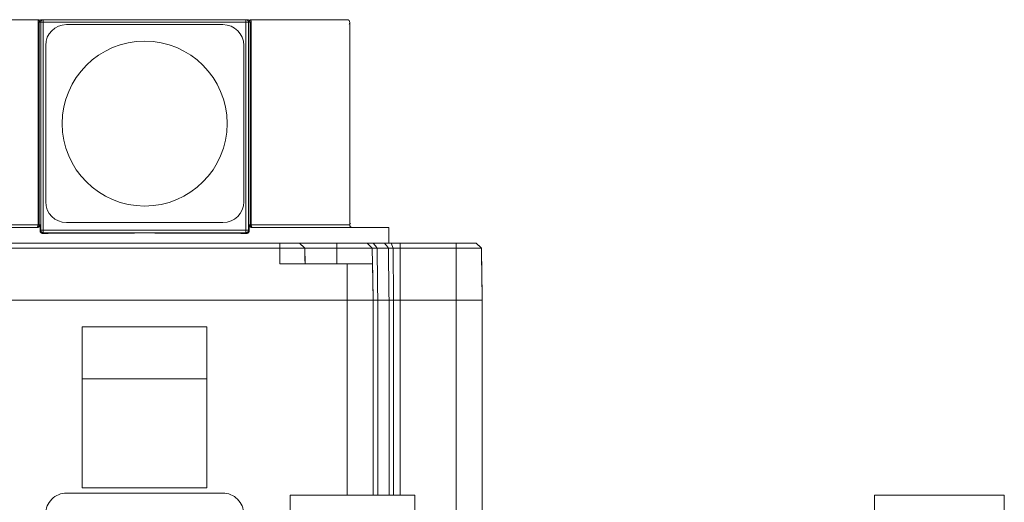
# Model space of a CAD drawing. Header units: millimetres. Extents: x 176 to 9387, y -11044 to -3322.
# Tile 137 of 256: x 6884 to 7074, y -10201 to -10108. Entities that reach past the tile are written whole.
import ezdxf

# ---------------------------------------------------------------- set-up
doc = ezdxf.new("R2010")
doc.units = ezdxf.units.MM
doc.header["$LTSCALE"] = 0.3175
doc.layers.add('1轮廓实线层', color=7, linetype='Continuous', lineweight=18)

msp = doc.modelspace()

# ---------------------------------------------------------------- linework, layer by layer
at = {"layer": '1轮廓实线层'}
for p, q in [((6888.0931, -10147.87479), (6888.0931, -10108.87479)), ((6888.38302, -10148.88345), (6888.38302, -10108.87477)), ((6888.87438, -10108.37479), (6888.59787, -10108.37479)), ((6888.87437, -10108.37479), (6927.89167, -10108.37479)), ((6927.89166, -10108.37479), (6928.16817, -10108.37479)), ((6928.38302, -10148.88347), (6928.38302, -10108.87479)), ((6928.67294, -10147.87479), (6928.67294, -10108.87479)), ((6947.88302, -10147.87479), (6947.88302, -10108.87479)), ((6893.33302, -10109.32479), (6923.46302, -10109.32479)), ((6889.33302, -10113.32479), (6889.33302, -10143.42479)), ((6927.46302, -10113.32479), (6927.46302, -10143.42479)), ((6861.38305, -10148.37479), (6887.73848, -10148.37479)), ((6887.59799, -10148.37479), (6887.73846, -10148.37479)), ((6923.46302, -10147.42479), (6893.33302, -10147.42479)), ((6929.02755, -10148.37479), (6955.38299, -10148.37479)), ((6929.16805, -10148.37479), (6929.02758, -10148.37479)), ((6955.38299, -10151.37479), (6955.38299, -10148.37479)), ((6888.52092, -10149.23689), (6888.39028, -10149.36753)), ((6888.87434, -10149.37479), (6927.89167, -10149.37479)), ((6928.24512, -10149.23689), (6928.37576, -10149.36754)), ((6869.38302, -10152.37464), (6934.38302, -10152.37464)), ((6939.20847, -10152.37468), (6939.26083, -10155.37479)), ((6951.20638, -10151.37479), (6945.38302, -10151.37479)), ((6945.38302, -10152.37464), (6952.2083, -10152.37464)), ((6952.20846, -10152.37464), (6952.26083, -10155.37479)), ((6956.2346, -10152.37464), (6955.81315, -10151.37479)), ((6956.2346, -10152.37464), (6956.3069, -10162.3753)), ((6968.38302, -10151.37479), (6957.54954, -10151.37479)), ((6957.54954, -10152.37464), (6968.38302, -10152.37464)), ((6972.191, -10151.37478), (6973.20847, -10152.37465)), ((6973.38295, -10162.37079), (6973.20846, -10152.37465)), ((6934.38302, -10155.37479), (6947.38302, -10155.37479)), ((6952.26083, -10155.37479), (6947.38302, -10155.37479)), ((6952.26083, -10155.37479), (6952.38295, -10162.37079)), ((6956.3069, -10162.3753), (6956.3069, -10199.87555)), ((6920.38302, -10167.50479), (6896.38302, -10167.50479)), ((6896.38302, -10167.50479), (6896.38302, -10177.50479)), ((6920.38302, -10177.50479), (6920.38302, -10167.50479)), ((6896.38302, -10177.50479), (6920.38302, -10177.50479)), ((6896.38302, -10177.50479), (6896.38302, -10198.50479)), ((6920.38302, -10198.50479), (6920.38302, -10177.50479)), ((6893.33302, -10199.50479), (6923.43302, -10199.50479)), ((6896.38302, -10198.50479), (6920.38302, -10198.50479)), ((6936.38302, -10199.87479), (6936.38302, -10206.87475)), ((6936.38302, -10199.87479), (6960.38302, -10199.87479)), ((6960.38302, -10206.87475), (6960.38302, -10199.87479)), ((7048.88302, -10199.87479), (7048.88302, -10202.87479)), ((7048.88302, -10199.87479), (7073.88302, -10199.87479)), ((7073.88302, -10236.87479), (7073.88302, -10199.87479))]:
    msp.add_line(p, q, dxfattribs=at)
for centre, radius, start, end in [((6893.33302, -10113.32479), 4, 90, 180), ((6923.46302, -10113.32479), 4, 360, 90), ((6908.38302, -10128.37479), 15.87497, 0, 180), ((6908.38302, -10128.37479), 15.87497, 180, 0), ((6893.33302, -10143.42479), 4, 180, 270), ((6923.46302, -10143.42479), 4, 270, 0), ((6893.33302, -10203.50479), 3.99994, 89.9999999, 180.0000001), ((6923.43302, -10203.50479), 3.99994, 359.9999999, 90.0000001)]:
    msp.add_arc(centre, radius, start, end, dxfattribs=at)
for points, degree, knots in [([(6869.38208, -10108.37479), (6869.38129, -10108.37479), (6869.7605, -10108.37479), (6874.44223, -10108.37479), (6882.66471, -10108.37479), (6888.11763, -10108.37479)], 2, [0, 0, 0, 0.051166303, 0.367444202, 0.683722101, 1, 1, 1]), ([(6888.59785, -10108.37479), (6888.56513, -10108.37479), (6888.53241, -10108.37802), (6888.46823, -10108.39079), (6888.43677, -10108.40033), (6888.37631, -10108.42538), (6888.34731, -10108.44088), (6888.2929, -10108.47724), (6888.26749, -10108.4981), (6888.22121, -10108.54438), (6888.20036, -10108.5698), (6888.164, -10108.62422), (6888.1485, -10108.65322), (6888.12346, -10108.71369), (6888.11391, -10108.74515), (6888.10115, -10108.80934), (6888.09793, -10108.84207), (6888.09793, -10108.87479)], 3, [0, 0, 0, 0, 0.125, 0.125, 0.25, 0.25, 0.375, 0.375, 0.5, 0.5, 0.625, 0.625, 0.75, 0.75, 0.875, 0.875, 1, 1, 1, 1]), ([(6888.37444, -10108.87479), (6888.37444, -10108.84207), (6888.37767, -10108.80934), (6888.39043, -10108.74515), (6888.39998, -10108.71369), (6888.42502, -10108.65322), (6888.44052, -10108.62422), (6888.47687, -10108.5698), (6888.49773, -10108.54438), (6888.544, -10108.4981), (6888.56942, -10108.47724), (6888.62383, -10108.44088), (6888.65282, -10108.42538), (6888.71328, -10108.40033), (6888.74475, -10108.39079), (6888.80893, -10108.37802), (6888.84165, -10108.37479), (6888.87437, -10108.37479)], 3, [0, 0, 0, 0, 0.125, 0.125, 0.25, 0.25, 0.375, 0.375, 0.5, 0.5, 0.625, 0.625, 0.75, 0.75, 0.875, 0.875, 1, 1, 1, 1]), ([(6888.37444, -10108.87479), (6888.37466, -10108.8748), (6888.3751, -10108.8748), (6888.37699, -10108.87483), (6888.37976, -10108.87485), (6888.38353, -10108.87487), (6888.38829, -10108.87487), (6888.39409, -10108.87486), (6888.40097, -10108.87484), (6888.40899, -10108.87481), (6888.41823, -10108.87478), (6888.42875, -10108.87475), (6888.44065, -10108.87473), (6888.454, -10108.87473), (6888.46891, -10108.87474), (6888.48547, -10108.87476), (6888.50379, -10108.87478), (6888.52506, -10108.8748), (6888.55001, -10108.87476), (6888.57947, -10108.87471), (6888.61294, -10108.87471), (6888.65065, -10108.87476), (6888.67928, -10108.8748), (6888.69664, -10108.87479), (6888.70138, -10108.87478), (6888.70641, -10108.87476), (6888.71175, -10108.87475), (6888.71739, -10108.87472), (6888.72334, -10108.8747), (6888.72961, -10108.87468), (6888.73619, -10108.87466), (6888.74309, -10108.87464), (6888.75032, -10108.87463), (6888.75787, -10108.87462), (6888.76575, -10108.87461), (6888.77397, -10108.87462), (6888.78252, -10108.87462), (6888.7914, -10108.87463), (6888.80062, -10108.87465), (6888.81018, -10108.87467), (6888.82007, -10108.8747), (6888.8303, -10108.87472), (6888.84085, -10108.87475), (6888.85174, -10108.87477), (6888.86295, -10108.87479), (6888.87052, -10108.87479), (6888.87437, -10108.87479)], 3, [0, 0, 0, 0, 0.028297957, 0.056523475, 0.084781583, 0.113176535, 0.141811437, 0.170787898, 0.200205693, 0.230162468, 0.260753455, 0.29207121, 0.32420535, 0.357242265, 0.391264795, 0.426351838, 0.462577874, 0.500012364, 0.544923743, 0.593213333, 0.645037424, 0.700523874, 0.75976299, 0.765899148, 0.77241552, 0.779313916, 0.786596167, 0.794264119, 0.802319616, 0.810764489, 0.819600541, 0.82882953, 0.83845315, 0.848473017, 0.858890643, 0.869707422, 0.880924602, 0.892543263, 0.904564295, 0.91698837, 0.929815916, 0.943047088, 0.956681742, 0.970719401, 0.985159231, 1, 1, 1, 1]), ([(6888.87437, -10108.87479), (6888.87436, -10108.86692), (6888.87435, -10108.85151), (6888.87431, -10108.82897), (6888.87427, -10108.80756), (6888.87425, -10108.78733), (6888.87424, -10108.76828), (6888.87426, -10108.75045), (6888.87428, -10108.73382), (6888.87432, -10108.71839), (6888.87436, -10108.70414), (6888.87438, -10108.67745), (6888.87432, -10108.64001), (6888.87428, -10108.59466), (6888.87433, -10108.55531), (6888.87437, -10108.52828), (6888.87436, -10108.51081), (6888.87436, -10108.50086), (6888.87435, -10108.49136), (6888.87434, -10108.48232), (6888.87434, -10108.47373), (6888.87433, -10108.46556), (6888.87434, -10108.45782), (6888.87434, -10108.4505), (6888.87435, -10108.44358), (6888.87436, -10108.43705), (6888.87438, -10108.4309), (6888.87439, -10108.42512), (6888.87441, -10108.41971), (6888.87443, -10108.41464), (6888.87445, -10108.40992), (6888.87447, -10108.40552), (6888.87448, -10108.40145), (6888.8745, -10108.39769), (6888.87451, -10108.39424), (6888.87451, -10108.39109), (6888.87451, -10108.38822), (6888.87451, -10108.38565), (6888.8745, -10108.38335), (6888.87448, -10108.38133), (6888.87447, -10108.37959), (6888.87444, -10108.37811), (6888.87442, -10108.3769), (6888.8744, -10108.37596), (6888.87438, -10108.37529), (6888.87437, -10108.37489), (6888.87437, -10108.37484), (6888.87437, -10108.3748)], 3, [0, 0, 0, 0, 0.030120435, 0.05893013, 0.086404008, 0.112522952, 0.137273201, 0.160645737, 0.182635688, 0.203241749, 0.222465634, 0.24031158, 0.31247829, 0.379897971, 0.442567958, 0.500592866, 0.519674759, 0.538481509, 0.557017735, 0.575288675, 0.593300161, 0.611058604, 0.628570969, 0.645844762, 0.662888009, 0.679709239, 0.696317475, 0.712722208, 0.728933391, 0.744961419, 0.760817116, 0.77651172, 0.792056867, 0.807464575, 0.822747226, 0.837917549, 0.852988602, 0.867973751, 0.882886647, 0.897741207, 0.912551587, 0.927332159, 0.942097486, 0.956862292, 0.971641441, 0.986449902, 1, 1, 1, 1]), ([(6927.89167, -10108.37479), (6927.89167, -10108.37489), (6927.89166, -10108.37507), (6927.89165, -10108.37658), (6927.89163, -10108.37898), (6927.89163, -10108.3824), (6927.89164, -10108.38683), (6927.89166, -10108.39231), (6927.89169, -10108.39891), (6927.89172, -10108.40668), (6927.89175, -10108.4157), (6927.89177, -10108.42604), (6927.89178, -10108.4378), (6927.89177, -10108.45107), (6927.89175, -10108.46596), (6927.89172, -10108.48255), (6927.89168, -10108.50095), (6927.89166, -10108.5209), (6927.89169, -10108.54262), (6927.89174, -10108.56638), (6927.89176, -10108.59298), (6927.89174, -10108.62257), (6927.8917, -10108.65529), (6927.89166, -10108.67963), (6927.89167, -10108.69401), (6927.89168, -10108.69747), (6927.8917, -10108.70122), (6927.89172, -10108.70527), (6927.89174, -10108.70961), (6927.89177, -10108.71426), (6927.89179, -10108.71921), (6927.89182, -10108.72446), (6927.89184, -10108.73003), (6927.89186, -10108.73592), (6927.89188, -10108.74212), (6927.89189, -10108.74865), (6927.8919, -10108.7555), (6927.89191, -10108.76268), (6927.8919, -10108.77019), (6927.8919, -10108.77804), (6927.89188, -10108.78622), (6927.89186, -10108.79473), (6927.89184, -10108.80359), (6927.89181, -10108.81278), (6927.89178, -10108.8223), (6927.89175, -10108.83216), (6927.89172, -10108.84236), (6927.89169, -10108.85288), (6927.89167, -10108.86373), (6927.89167, -10108.87107), (6927.89167, -10108.87479)], 3, [0, 0, 0, 0, 0.028004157, 0.055980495, 0.084033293, 0.112265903, 0.140780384, 0.169677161, 0.199054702, 0.22900923, 0.259634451, 0.291021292, 0.323257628, 0.356427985, 0.390613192, 0.425889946, 0.462330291, 0.500000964, 0.536943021, 0.576331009, 0.618258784, 0.662806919, 0.710038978, 0.75999702, 0.764336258, 0.769055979, 0.774157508, 0.779642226, 0.785511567, 0.791767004, 0.798410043, 0.805442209, 0.812865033, 0.820680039, 0.828888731, 0.837492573, 0.846492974, 0.855891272, 0.865688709, 0.875886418, 0.886485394, 0.897486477, 0.908890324, 0.920697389, 0.932907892, 0.945521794, 0.958538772, 0.971958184, 0.985779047, 1, 1, 1, 1]), ([(6928.39159, -10108.87479), (6928.39103, -10108.87479), (6928.38731, -10108.87479), (6928.37372, -10108.87479), (6928.36384, -10108.87479), (6928.33829, -10108.87479), (6928.32262, -10108.87479), (6928.28608, -10108.87479), (6928.26521, -10108.87479), (6928.21904, -10108.87479), (6928.19375, -10108.87479), (6928.1397, -10108.87479), (6928.11095, -10108.87479), (6928.05104, -10108.87479), (6928.0199, -10108.87479), (6927.95639, -10108.87479), (6927.92403, -10108.87479), (6927.89167, -10108.87479)], 3, [0, 0, 0, 0, 0.125, 0.125, 0.25, 0.25, 0.375, 0.375, 0.5, 0.5, 0.625, 0.625, 0.75, 0.75, 0.875, 0.875, 1, 1, 1, 1]), ([(6928.66811, -10108.87479), (6928.66811, -10108.84207), (6928.66489, -10108.80934), (6928.65212, -10108.74515), (6928.64258, -10108.71369), (6928.61753, -10108.65322), (6928.60204, -10108.62422), (6928.56568, -10108.5698), (6928.54482, -10108.54438), (6928.49855, -10108.4981), (6928.47314, -10108.47724), (6928.41872, -10108.44088), (6928.38973, -10108.42538), (6928.32927, -10108.40033), (6928.29781, -10108.39079), (6928.23363, -10108.37802), (6928.20091, -10108.37479), (6928.16819, -10108.37479)], 3, [0, 0, 0, 0, 0.125, 0.125, 0.25, 0.25, 0.375, 0.375, 0.5, 0.5, 0.625, 0.625, 0.75, 0.75, 0.875, 0.875, 1, 1, 1, 1]), ([(6928.64841, -10108.37479), (6934.10078, -10108.37479), (6942.32308, -10108.37479), (6947.00522, -10108.37479), (6947.38479, -10108.37479), (6947.384, -10108.37479)], 2, [0, 0, 0, 0.316273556, 0.632547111, 0.948820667, 1, 1, 1]), ([(6947.73987, -10109.22501), (6947.81924, -10109.13276), (6947.93558, -10108.91956), (6947.78474, -10108.47805), (6947.53654, -10108.39025), (6947.38302, -10108.37479)], 3, [0, 0, 0, 0, 0.276151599, 0.664874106, 1, 1, 1, 1]), ([(6868.88302, -10147.87479), (6868.88325, -10147.87479), (6868.9005, -10147.87479), (6868.9894, -10147.87479), (6869.08731, -10147.87479), (6869.369, -10147.87479), (6869.5528, -10147.87479), (6870.00507, -10147.87479), (6870.27354, -10147.87479), (6870.89341, -10147.87479), (6871.2448, -10147.87479), (6872.02819, -10147.87479), (6872.46018, -10147.87479), (6873.40194, -10147.87479), (6873.91171, -10147.87479), (6875.00565, -10147.87479), (6875.58983, -10147.87479), (6876.82876, -10147.87479), (6877.48351, -10147.87479), (6878.85929, -10147.87479), (6879.58032, -10147.87479), (6881.0839, -10147.87479), (6881.86646, -10147.87479), (6883.48796, -10147.87479), (6884.32691, -10147.87479), (6886.05567, -10147.87479), (6886.94548, -10147.87479), (6887.85781, -10147.87479)], 3, [0, 0, 0, 0, 0.049666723, 0.049666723, 0.128861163, 0.128861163, 0.208055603, 0.208055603, 0.287250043, 0.287250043, 0.366444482, 0.366444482, 0.445638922, 0.445638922, 0.524833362, 0.524833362, 0.604027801, 0.604027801, 0.683222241, 0.683222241, 0.762416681, 0.762416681, 0.841611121, 0.841611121, 0.92080556, 0.92080556, 1, 1, 1, 1]), ([(6887.598, -10148.37479), (6887.60546, -10148.3747), (6887.62003, -10148.37451), (6887.64133, -10148.37305), (6887.6615, -10148.37088), (6887.68054, -10148.36805), (6887.69841, -10148.36471), (6887.71513, -10148.36097), (6887.7307, -10148.35694), (6887.74512, -10148.35273), (6887.75842, -10148.34842), (6887.77061, -10148.3441), (6887.79573, -10148.3345), (6887.83222, -10148.31763), (6887.87739, -10148.29047), (6887.91699, -10148.26077), (6887.94365, -10148.23647), (6887.96016, -10148.21954), (6887.96852, -10148.21054), (6887.9766, -10148.2014), (6887.98439, -10148.19213), (6887.99191, -10148.18275), (6887.99915, -10148.17325), (6888.00611, -10148.16366), (6888.0128, -10148.15396), (6888.01922, -10148.14418), (6888.02536, -10148.13431), (6888.03124, -10148.12437), (6888.03685, -10148.11436), (6888.0422, -10148.10429), (6888.04729, -10148.09416), (6888.05212, -10148.08397), (6888.05669, -10148.07373), (6888.06101, -10148.06345), (6888.06508, -10148.05313), (6888.06891, -10148.04278), (6888.07248, -10148.03239), (6888.07581, -10148.02198), (6888.07891, -10148.01154), (6888.08176, -10148.00107), (6888.08437, -10147.99059), (6888.08675, -10147.9801), (6888.0889, -10147.96959), (6888.09081, -10147.95907), (6888.09249, -10147.94854), (6888.09395, -10147.93801), (6888.09518, -10147.92747), (6888.09618, -10147.91693), (6888.09696, -10147.90639), (6888.09752, -10147.89586), (6888.09786, -10147.88532), (6888.0979, -10147.8783), (6888.09793, -10147.87479)], 3, [0, 0, 0, 0, 0.02850207, 0.055677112, 0.081517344, 0.106017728, 0.129175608, 0.150990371, 0.171463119, 0.190596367, 0.208393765, 0.224859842, 0.239999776, 0.311126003, 0.378113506, 0.441017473, 0.499941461, 0.515702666, 0.531348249, 0.546880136, 0.562300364, 0.57761108, 0.592814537, 0.607913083, 0.622909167, 0.637805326, 0.652604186, 0.667308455, 0.681920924, 0.696444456, 0.71088199, 0.725236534, 0.739511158, 0.753708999, 0.767833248, 0.781887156, 0.795874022, 0.809797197, 0.823660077, 0.837466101, 0.851218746, 0.864921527, 0.878577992, 0.892191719, 0.905766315, 0.919305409, 0.932812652, 0.946291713, 0.959746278, 0.973180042, 0.986596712, 1, 1, 1, 1]), ([(6887.73847, -10148.37479), (6887.74225, -10148.37477), (6887.74975, -10148.37472), (6887.76094, -10148.37433), (6887.77202, -10148.37373), (6887.78297, -10148.37288), (6887.79379, -10148.37182), (6887.80448, -10148.37053), (6887.81502, -10148.36904), (6887.82542, -10148.36734), (6887.83568, -10148.36545), (6887.84579, -10148.36338), (6887.85574, -10148.36112), (6887.86555, -10148.3587), (6887.87519, -10148.3561), (6887.88467, -10148.35335), (6887.894, -10148.35046), (6887.90316, -10148.34741), (6887.91216, -10148.34424), (6887.92099, -10148.34093), (6887.92966, -10148.3375), (6887.93816, -10148.33396), (6887.9465, -10148.3303), (6887.95466, -10148.32655), (6887.96266, -10148.3227), (6887.9705, -10148.31876), (6887.97816, -10148.31474), (6887.98566, -10148.31064), (6887.99299, -10148.30647), (6888.00016, -10148.30224), (6888.00716, -10148.29795), (6888.014, -10148.2936), (6888.02068, -10148.28921), (6888.02719, -10148.28477), (6888.03355, -10148.2803), (6888.03974, -10148.2758), (6888.04578, -10148.27127), (6888.05167, -10148.26671), (6888.0574, -10148.26215), (6888.06297, -10148.25757), (6888.0684, -10148.25298), (6888.07368, -10148.24839), (6888.07881, -10148.2438), (6888.0838, -10148.23921), (6888.08865, -10148.23464), (6888.09336, -10148.23008), (6888.09793, -10148.22553), (6888.10608, -10148.21721), (6888.11754, -10148.20484), (6888.13183, -10148.18796), (6888.1453, -10148.17056), (6888.15793, -10148.15267), (6888.1697, -10148.13435), (6888.18061, -10148.11563), (6888.19065, -10148.09656), (6888.1998, -10148.07717), (6888.20807, -10148.05751), (6888.21546, -10148.03761), (6888.22196, -10148.01753), (6888.22757, -10147.99729), (6888.2323, -10147.97694), (6888.23615, -10147.95652), (6888.23913, -10147.93606), (6888.24123, -10147.9156), (6888.24254, -10147.89518), (6888.24271, -10147.88158), (6888.24279, -10147.87479)], 3, [0, 0, 0, 0, 0.015111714, 0.030064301, 0.044857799, 0.05949225, 0.073967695, 0.088284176, 0.102441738, 0.116440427, 0.13028029, 0.143961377, 0.157483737, 0.170847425, 0.184052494, 0.197099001, 0.209987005, 0.222716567, 0.235287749, 0.247700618, 0.259955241, 0.27205169, 0.283990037, 0.295770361, 0.307392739, 0.318857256, 0.330163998, 0.341313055, 0.352304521, 0.363138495, 0.373815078, 0.384334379, 0.394696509, 0.404901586, 0.414949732, 0.424841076, 0.434575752, 0.444153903, 0.453575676, 0.462841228, 0.471950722, 0.480904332, 0.489702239, 0.498344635, 0.506831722, 0.515163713, 0.523340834, 0.531363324, 0.559416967, 0.587189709, 0.614688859, 0.641921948, 0.668896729, 0.695621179, 0.722103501, 0.748352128, 0.774375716, 0.80018315, 0.82578354, 0.851186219, 0.876400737, 0.901436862, 0.926304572, 0.951014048, 0.975575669, 1, 1, 1, 1]), ([(6887.85781, -10147.87479), (6887.89366, -10147.87479), (6887.92675, -10147.87479), (6887.98532, -10147.87479), (6888.0108, -10147.87479), (6888.05256, -10147.87479), (6888.06884, -10147.87479), (6888.09115, -10147.87479), (6888.09719, -10147.87479), (6888.09793, -10147.87479)], 3, [0, 0, 0, 0, 0.25, 0.25, 0.5, 0.5, 0.75, 0.75, 1, 1, 1, 1]), ([(6928.52325, -10147.87479), (6928.52327, -10147.87827), (6928.52331, -10147.88525), (6928.52366, -10147.89572), (6928.52421, -10147.90622), (6928.52499, -10147.91673), (6928.526, -10147.92726), (6928.52723, -10147.93779), (6928.5287, -10147.94833), (6928.53039, -10147.95887), (6928.53232, -10147.9694), (6928.53449, -10147.97992), (6928.53688, -10147.99042), (6928.53952, -10148.00091), (6928.54239, -10148.01136), (6928.54549, -10148.02178), (6928.54884, -10148.03216), (6928.55242, -10148.0425), (6928.55625, -10148.05279), (6928.56031, -10148.06302), (6928.56461, -10148.07319), (6928.56915, -10148.08329), (6928.57392, -10148.09332), (6928.57894, -10148.10328), (6928.58419, -10148.11314), (6928.58968, -10148.12292), (6928.59541, -10148.1326), (6928.60137, -10148.14218), (6928.60756, -10148.15165), (6928.61399, -10148.16101), (6928.62065, -10148.17024), (6928.62754, -10148.17935), (6928.63466, -10148.18833), (6928.642, -10148.19716), (6928.64957, -10148.20586), (6928.65736, -10148.2144), (6928.66576, -10148.22319), (6928.6749, -10148.2323), (6928.68493, -10148.24177), (6928.69558, -10148.25128), (6928.70686, -10148.26077), (6928.7188, -10148.27023), (6928.7314, -10148.2796), (6928.74469, -10148.28884), (6928.75867, -10148.2979), (6928.77336, -10148.30674), (6928.78876, -10148.3153), (6928.80488, -10148.32353), (6928.82172, -10148.33137), (6928.83928, -10148.33877), (6928.85756, -10148.34566), (6928.87654, -10148.35199), (6928.89623, -10148.35769), (6928.9166, -10148.36269), (6928.93762, -10148.36693), (6928.95928, -10148.37036), (6928.98155, -10148.37286), (6929.00438, -10148.37449), (6929.01978, -10148.37469), (6929.02756, -10148.37479)], 3, [0, 0, 0, 0, 0.012537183, 0.025114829, 0.037734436, 0.050397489, 0.063105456, 0.075859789, 0.088661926, 0.101513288, 0.114415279, 0.127369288, 0.140376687, 0.15343883, 0.166557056, 0.179732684, 0.192967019, 0.206261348, 0.219616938, 0.233035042, 0.246516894, 0.260063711, 0.273676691, 0.287357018, 0.301105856, 0.314924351, 0.328813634, 0.342774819, 0.356808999, 0.370917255, 0.385100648, 0.399360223, 0.413697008, 0.428112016, 0.442606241, 0.457180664, 0.471836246, 0.488724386, 0.506281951, 0.524510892, 0.543412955, 0.562989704, 0.583242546, 0.604172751, 0.625781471, 0.64806975, 0.67103854, 0.69468871, 0.719021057, 0.744036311, 0.769735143, 0.796118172, 0.82318597, 0.850939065, 0.879377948, 0.908503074, 0.938314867, 0.968813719, 1, 1, 1, 1]), ([(6928.66811, -10147.87479), (6928.6682, -10147.88202), (6928.66838, -10147.8965), (6928.66985, -10147.91821), (6928.67221, -10147.93992), (6928.67554, -10147.96161), (6928.67985, -10147.98327), (6928.68515, -10148.00486), (6928.69146, -10148.02637), (6928.6988, -10148.04777), (6928.70719, -10148.06903), (6928.71664, -10148.0901), (6928.72718, -10148.11096), (6928.73884, -10148.13155), (6928.75163, -10148.15183), (6928.76557, -10148.17174), (6928.78069, -10148.19121), (6928.79698, -10148.21019), (6928.81067, -10148.22459), (6928.8189, -10148.23267), (6928.82111, -10148.2348)], 3, [0, 0, 0, 0, 0.053956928, 0.108056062, 0.16236048, 0.216932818, 0.271835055, 0.327128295, 0.382872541, 0.439126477, 0.495947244, 0.553390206, 0.611508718, 0.670353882, 0.729974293, 0.790415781, 0.851721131, 0.913929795, 0.97707759, 1, 1, 1, 1]), ([(6929.16803, -10148.37479), (6929.16415, -10148.3747), (6929.15658, -10148.37451), (6929.14548, -10148.37305), (6929.13497, -10148.37088), (6929.12505, -10148.36805), (6929.11575, -10148.36471), (6929.10707, -10148.36097), (6929.09899, -10148.35694), (6929.09152, -10148.35272), (6929.08463, -10148.34842), (6929.07832, -10148.3441), (6929.06529, -10148.3345), (6929.04628, -10148.31763), (6929.02278, -10148.29047), (6929.00223, -10148.26077), (6928.9884, -10148.23647), (6928.97982, -10148.21954), (6928.97547, -10148.21054), (6928.97126, -10148.2014), (6928.9672, -10148.19213), (6928.96328, -10148.18275), (6928.9595, -10148.17325), (6928.95587, -10148.16365), (6928.95238, -10148.15396), (6928.94903, -10148.14418), (6928.94583, -10148.13431), (6928.94277, -10148.12437), (6928.93984, -10148.11436), (6928.93706, -10148.10429), (6928.93441, -10148.09415), (6928.93189, -10148.08397), (6928.92952, -10148.07373), (6928.92727, -10148.06345), (6928.92516, -10148.05313), (6928.92318, -10148.04278), (6928.92133, -10148.03239), (6928.9196, -10148.02197), (6928.918, -10148.01153), (6928.91653, -10148.00107), (6928.91518, -10147.99059), (6928.91396, -10147.9801), (6928.91285, -10147.96959), (6928.91187, -10147.95907), (6928.911, -10147.94854), (6928.91026, -10147.93801), (6928.90963, -10147.92747), (6928.90911, -10147.91693), (6928.90871, -10147.90639), (6928.90843, -10147.89586), (6928.90825, -10147.88532), (6928.90823, -10147.8783), (6928.90822, -10147.87479)], 3, [0, 0, 0, 0, 0.028502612, 0.05567817, 0.081518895, 0.106019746, 0.12917807, 0.150993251, 0.171466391, 0.190600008, 0.20839775, 0.224864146, 0.240004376, 0.311131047, 0.378118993, 0.441023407, 0.499947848, 0.515708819, 0.53135417, 0.546885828, 0.562305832, 0.577616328, 0.592819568, 0.607917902, 0.622913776, 0.637809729, 0.652608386, 0.667312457, 0.68192473, 0.69644807, 0.710885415, 0.725239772, 0.739514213, 0.753711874, 0.767835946, 0.781889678, 0.795876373, 0.809799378, 0.823662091, 0.837467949, 0.851220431, 0.864923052, 0.878579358, 0.892192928, 0.905767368, 0.919306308, 0.932813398, 0.946292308, 0.959746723, 0.973180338, 0.98659686, 1, 1, 1, 1]), ([(6928.90822, -10147.87479), (6929.82055, -10147.87479), (6930.71037, -10147.87479), (6932.43913, -10147.87479), (6933.27808, -10147.87479), (6934.89958, -10147.87479), (6935.68213, -10147.87479), (6937.18572, -10147.87479), (6937.90674, -10147.87479), (6939.28252, -10147.87479), (6939.93728, -10147.87479), (6941.17621, -10147.87479), (6941.76039, -10147.87479), (6942.85433, -10147.87479), (6943.36409, -10147.87479), (6944.30585, -10147.87479), (6944.73785, -10147.87479), (6945.52124, -10147.87479), (6945.87263, -10147.87479), (6946.49249, -10147.87479), (6946.76097, -10147.87479), (6947.21324, -10147.87479), (6947.39703, -10147.87479), (6947.67873, -10147.87479), (6947.77663, -10147.87479), (6947.86554, -10147.87479), (6947.88279, -10147.87479), (6947.88301, -10147.87479)], 3, [0, 0, 0, 0, 0.079194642, 0.079194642, 0.158389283, 0.158389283, 0.237583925, 0.237583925, 0.316778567, 0.316778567, 0.395973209, 0.395973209, 0.47516785, 0.47516785, 0.554362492, 0.554362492, 0.633557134, 0.633557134, 0.712751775, 0.712751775, 0.791946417, 0.791946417, 0.871141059, 0.871141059, 0.950335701, 0.950335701, 1, 1, 1, 1]), ([(6948.38299, -10148.37479), (6948.22948, -10148.35934), (6947.98128, -10148.27154), (6947.83043, -10147.83004), (6947.94677, -10147.61683), (6948.02614, -10147.52457)], 3, [0, 0, 0, 0, 0.335115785, 0.723846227, 1, 1, 1, 1]), ([(6888.24279, -10149.0151), (6888.24287, -10149.02186), (6888.24303, -10149.03542), (6888.24433, -10149.05578), (6888.24642, -10149.0762), (6888.2494, -10149.09663), (6888.25325, -10149.11705), (6888.25799, -10149.13741), (6888.26362, -10149.15767), (6888.27015, -10149.1778), (6888.27758, -10149.19774), (6888.28592, -10149.21747), (6888.29517, -10149.23694), (6888.30533, -10149.25609), (6888.31638, -10149.2749), (6888.32833, -10149.29331), (6888.34117, -10149.31128), (6888.35488, -10149.32876), (6888.36945, -10149.34571), (6888.38107, -10149.35805), (6888.38924, -10149.36624), (6888.39366, -10149.37056), (6888.39823, -10149.37492), (6888.40293, -10149.37929), (6888.40778, -10149.38368), (6888.41278, -10149.38809), (6888.41793, -10149.3925), (6888.42322, -10149.39692), (6888.42867, -10149.40133), (6888.43428, -10149.40574), (6888.44004, -10149.41015), (6888.44596, -10149.41453), (6888.45205, -10149.4189), (6888.45829, -10149.42324), (6888.4647, -10149.42756), (6888.47127, -10149.43183), (6888.47802, -10149.43607), (6888.48493, -10149.44025), (6888.49201, -10149.44439), (6888.49926, -10149.44846), (6888.50668, -10149.45247), (6888.51428, -10149.45641), (6888.52204, -10149.46027), (6888.52999, -10149.46405), (6888.5381, -10149.46773), (6888.54639, -10149.47132), (6888.55486, -10149.4748), (6888.56349, -10149.47816), (6888.5723, -10149.48141), (6888.58128, -10149.48453), (6888.59044, -10149.48752), (6888.59976, -10149.49037), (6888.60926, -10149.49306), (6888.61891, -10149.4956), (6888.62874, -10149.49798), (6888.63873, -10149.50018), (6888.64888, -10149.5022), (6888.65918, -10149.50404), (6888.66964, -10149.50567), (6888.68025, -10149.50711), (6888.69101, -10149.50833), (6888.70191, -10149.50933), (6888.71296, -10149.5101), (6888.72413, -10149.51063), (6888.73544, -10149.51093), (6888.74301, -10149.51092), (6888.74682, -10149.51092)], 3, [0, 0, 0, 0, 0.02448398, 0.049127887, 0.073942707, 0.098939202, 0.124127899, 0.149519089, 0.175122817, 0.20094888, 0.227006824, 0.253305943, 0.279855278, 0.306663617, 0.333739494, 0.361091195, 0.388726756, 0.416653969, 0.444880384, 0.473413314, 0.481144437, 0.489038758, 0.497096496, 0.505317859, 0.513703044, 0.522252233, 0.5309656, 0.53984331, 0.548885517, 0.558092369, 0.567464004, 0.577000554, 0.586702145, 0.596568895, 0.606600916, 0.616798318, 0.627161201, 0.637689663, 0.648383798, 0.659243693, 0.670269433, 0.6814611, 0.692818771, 0.70434252, 0.716032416, 0.72788853, 0.739910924, 0.752099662, 0.764454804, 0.776976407, 0.789664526, 0.802519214, 0.815540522, 0.828728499, 0.842083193, 0.855604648, 0.869292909, 0.883148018, 0.897170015, 0.91135894, 0.92571483, 0.940237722, 0.954927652, 0.969784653, 0.984808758, 1, 1, 1, 1]), ([(6888.37444, -10148.88345), (6888.37501, -10148.88345), (6888.37872, -10148.88345), (6888.39232, -10148.88345), (6888.4022, -10148.88345), (6888.42775, -10148.88345), (6888.44342, -10148.88345), (6888.47996, -10148.88345), (6888.50083, -10148.88345), (6888.54699, -10148.88345), (6888.57228, -10148.88345), (6888.62633, -10148.88345), (6888.65509, -10148.88345), (6888.71499, -10148.88345), (6888.74614, -10148.88345), (6888.80964, -10148.88345), (6888.84201, -10148.88345), (6888.87437, -10148.88345)], 3, [0, 0, 0, 0, 0.125, 0.125, 0.25, 0.25, 0.375, 0.375, 0.5, 0.5, 0.625, 0.625, 0.75, 0.75, 0.875, 0.875, 1, 1, 1, 1]), ([(6888.87437, -10149.38337), (6888.87437, -10149.38315), (6888.87437, -10149.38271), (6888.87439, -10149.38086), (6888.87441, -10149.37811), (6888.87441, -10149.37438), (6888.8744, -10149.36965), (6888.87439, -10149.36389), (6888.87436, -10149.35703), (6888.87433, -10149.34903), (6888.8743, -10149.33981), (6888.87428, -10149.32929), (6888.87427, -10149.31738), (6888.87427, -10149.30401), (6888.87429, -10149.28907), (6888.87432, -10149.27246), (6888.87436, -10149.25409), (6888.87438, -10149.23281), (6888.87434, -10149.20788), (6888.87429, -10149.17846), (6888.87428, -10149.14499), (6888.87433, -10149.10724), (6888.87438, -10149.07875), (6888.87436, -10149.06173), (6888.87435, -10149.05755), (6888.87434, -10149.05307), (6888.87432, -10149.04828), (6888.87429, -10149.04318), (6888.87427, -10149.03776), (6888.87425, -10149.03203), (6888.87422, -10149.02598), (6888.8742, -10149.0196), (6888.87419, -10149.0129), (6888.87417, -10149.00586), (6888.87417, -10148.99849), (6888.87416, -10148.99077), (6888.87417, -10148.98272), (6888.87418, -10148.97432), (6888.87419, -10148.96558), (6888.87421, -10148.9565), (6888.87424, -10148.94707), (6888.87426, -10148.93729), (6888.87429, -10148.92718), (6888.87432, -10148.91672), (6888.87434, -10148.90592), (6888.87436, -10148.89479), (6888.87437, -10148.88726), (6888.87437, -10148.88345)], 3, [0, 0, 0, 0, 0.028073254, 0.056116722, 0.084232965, 0.11252365, 0.141089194, 0.170028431, 0.199438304, 0.229413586, 0.260046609, 0.29142702, 0.323641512, 0.356773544, 0.390903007, 0.42610582, 0.462453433, 0.500012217, 0.544776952, 0.592996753, 0.644824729, 0.700384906, 0.759762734, 0.765124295, 0.77087858, 0.77702723, 0.78357193, 0.790514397, 0.79785637, 0.805599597, 0.813745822, 0.822296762, 0.831254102, 0.840619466, 0.850394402, 0.860580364, 0.871178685, 0.882190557, 0.893617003, 0.905458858, 0.917716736, 0.930391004, 0.943481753, 0.956988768, 0.970911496, 0.985249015, 1, 1, 1, 1]), ([(6928.39159, -10148.88345), (6928.39138, -10148.88344), (6928.39094, -10148.88344), (6928.38908, -10148.88342), (6928.38634, -10148.88341), (6928.3826, -10148.8834), (6928.37788, -10148.88341), (6928.37211, -10148.88342), (6928.36526, -10148.88345), (6928.35725, -10148.88348), (6928.34803, -10148.88351), (6928.33751, -10148.88353), (6928.32561, -10148.88354), (6928.31223, -10148.88354), (6928.29729, -10148.88352), (6928.28068, -10148.88349), (6928.26232, -10148.88346), (6928.24103, -10148.88344), (6928.2161, -10148.88348), (6928.18668, -10148.88353), (6928.15322, -10148.88353), (6928.11547, -10148.88348), (6928.08698, -10148.88344), (6928.06996, -10148.88345), (6928.06578, -10148.88346), (6928.06129, -10148.88347), (6928.0565, -10148.88349), (6928.0514, -10148.88352), (6928.04599, -10148.88354), (6928.04026, -10148.88356), (6928.03421, -10148.88359), (6928.02783, -10148.88361), (6928.02112, -10148.88362), (6928.01408, -10148.88364), (6928.00671, -10148.88365), (6927.999, -10148.88365), (6927.99094, -10148.88364), (6927.98255, -10148.88363), (6927.97381, -10148.88362), (6927.96472, -10148.8836), (6927.95529, -10148.88358), (6927.94552, -10148.88355), (6927.9354, -10148.88352), (6927.92494, -10148.88349), (6927.91415, -10148.88347), (6927.90302, -10148.88345), (6927.89549, -10148.88345), (6927.89167, -10148.88345)], 3, [0, 0, 0, 0, 0.028073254, 0.056116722, 0.084232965, 0.11252365, 0.141089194, 0.17002843, 0.199438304, 0.229413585, 0.260046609, 0.29142702, 0.323641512, 0.356773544, 0.390903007, 0.42610582, 0.462453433, 0.500012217, 0.544776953, 0.592996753, 0.644824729, 0.700384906, 0.759762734, 0.765124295, 0.77087858, 0.77702723, 0.78357193, 0.790514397, 0.79785637, 0.805599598, 0.813745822, 0.822296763, 0.831254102, 0.840619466, 0.850394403, 0.860580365, 0.871178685, 0.882190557, 0.893617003, 0.905458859, 0.917716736, 0.930391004, 0.943481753, 0.956988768, 0.970911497, 0.985249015, 1, 1, 1, 1]), ([(6927.89167, -10149.38337), (6927.89167, -10149.3828), (6927.89167, -10149.37909), (6927.89167, -10149.36549), (6927.89167, -10149.35562), (6927.89167, -10149.33007), (6927.89167, -10149.3144), (6927.89167, -10149.27785), (6927.89167, -10149.25698), (6927.89167, -10149.21082), (6927.89167, -10149.18553), (6927.89167, -10149.13148), (6927.89167, -10149.10272), (6927.89167, -10149.04282), (6927.89167, -10149.01167), (6927.89167, -10148.94817), (6927.89167, -10148.91581), (6927.89167, -10148.88345)], 3, [0, 0, 0, 0, 0.125, 0.125, 0.25, 0.25, 0.375, 0.375, 0.5, 0.5, 0.625, 0.625, 0.75, 0.75, 0.875, 0.875, 1, 1, 1, 1]), ([(6928.01922, -10149.51092), (6928.02686, -10149.51088), (6928.04197, -10149.5108), (6928.06437, -10149.50942), (6928.08621, -10149.50717), (6928.10745, -10149.50405), (6928.12806, -10149.50013), (6928.14802, -10149.49548), (6928.1673, -10149.49016), (6928.1859, -10149.48424), (6928.2038, -10149.47778), (6928.221, -10149.47083), (6928.2375, -10149.46346), (6928.25328, -10149.45572), (6928.26837, -10149.44767), (6928.28275, -10149.43935), (6928.29645, -10149.43082), (6928.30947, -10149.42213), (6928.32182, -10149.41332), (6928.33353, -10149.40444), (6928.34459, -10149.39552), (6928.35504, -10149.3866), (6928.36488, -10149.37772), (6928.37414, -10149.36891), (6928.38275, -10149.36031), (6928.39083, -10149.35182), (6928.3985, -10149.34339), (6928.40596, -10149.33481), (6928.4132, -10149.32608), (6928.42021, -10149.31721), (6928.427, -10149.30821), (6928.43357, -10149.29909), (6928.43991, -10149.28984), (6928.44602, -10149.28048), (6928.4519, -10149.271), (6928.45755, -10149.26143), (6928.46297, -10149.25176), (6928.46816, -10149.24199), (6928.47311, -10149.23214), (6928.47783, -10149.22221), (6928.48232, -10149.2122), (6928.48657, -10149.20213), (6928.49058, -10149.19199), (6928.49436, -10149.18179), (6928.4979, -10149.17154), (6928.50121, -10149.16125), (6928.50429, -10149.15091), (6928.50713, -10149.14054), (6928.50974, -10149.13013), (6928.51211, -10149.1197), (6928.51425, -10149.10925), (6928.51617, -10149.09878), (6928.51785, -10149.08831), (6928.5193, -10149.07783), (6928.52052, -10149.06735), (6928.52152, -10149.05687), (6928.5223, -10149.0464), (6928.52285, -10149.03595), (6928.52319, -10149.02552), (6928.52323, -10149.01857), (6928.52325, -10149.0151)], 3, [0, 0, 0, 0, 0.030461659, 0.06024561, 0.089352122, 0.117781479, 0.145533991, 0.172609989, 0.19900983, 0.224733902, 0.249782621, 0.274156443, 0.297855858, 0.320881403, 0.343233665, 0.364913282, 0.385920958, 0.406257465, 0.425923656, 0.444920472, 0.463248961, 0.480910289, 0.497905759, 0.514236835, 0.529905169, 0.544426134, 0.558870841, 0.573240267, 0.587535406, 0.601757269, 0.615906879, 0.62998528, 0.643993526, 0.657932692, 0.671803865, 0.685608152, 0.699346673, 0.713020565, 0.726630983, 0.740179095, 0.753666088, 0.767093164, 0.780461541, 0.793772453, 0.807027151, 0.820226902, 0.833372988, 0.846466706, 0.859509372, 0.872502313, 0.885446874, 0.898344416, 0.911196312, 0.924003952, 0.93676874, 0.949492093, 0.962175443, 0.974820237, 0.987427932, 1, 1, 1, 1]), ([(6938.19102, -10151.37483), (6938.19097, -10151.37483), (6938.16645, -10151.37483), (6938.0692, -10151.37483), (6937.99651, -10151.37483), (6937.80575, -10151.37483), (6937.6877, -10151.37483), (6937.41077, -10151.37483), (6937.2519, -10151.37483), (6936.89943, -10151.37483), (6936.70585, -10151.37483), (6936.29139, -10151.37483), (6936.07053, -10151.37483), (6935.61001, -10151.37483), (6935.37036, -10151.37483), (6934.88148, -10151.37483), (6934.63225, -10151.37483), (6934.38302, -10151.37483)], 3, [0, 0, 0, 0, 0.125, 0.125, 0.25, 0.25, 0.375, 0.375, 0.5, 0.5, 0.625, 0.625, 0.75, 0.75, 0.875, 0.875, 1, 1, 1, 1]), ([(6939.20849, -10152.37468), (6939.20844, -10152.37468), (6939.17736, -10152.37468), (6939.05413, -10152.37468), (6938.96201, -10152.37468), (6938.72029, -10152.37468), (6938.57069, -10152.37468), (6938.21977, -10152.37468), (6938.01845, -10152.37468), (6937.5718, -10152.37468), (6937.32649, -10152.37468), (6936.80129, -10152.37468), (6936.52142, -10152.37468), (6935.93785, -10152.37468), (6935.63417, -10152.37468), (6935.01466, -10152.37468), (6934.69884, -10152.37468), (6934.38302, -10152.37468)], 3, [0, 0, 0, 0, 0.125, 0.125, 0.25, 0.25, 0.375, 0.375, 0.5, 0.5, 0.625, 0.625, 0.75, 0.75, 0.875, 0.875, 1, 1, 1, 1]), ([(6945.38302, -10151.37478), (6945.14766, -10151.37478), (6944.67694, -10151.37478), (6943.97767, -10151.37478), (6943.29193, -10151.37478), (6942.62633, -10151.37478), (6941.98727, -10151.37478), (6941.38092, -10151.37478), (6940.81312, -10151.37478), (6940.28932, -10151.37478), (6939.81458, -10151.37478), (6939.39346, -10151.37478), (6939.03003, -10151.37478), (6938.72778, -10151.37478), (6938.48962, -10151.37478), (6938.31786, -10151.37478), (6938.2145, -10151.37478), (6938.1912, -10151.37478), (6938.19103, -10151.37478)], 3, [0, 0, 0, 0, 0.062541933, 0.125083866, 0.187625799, 0.250167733, 0.312709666, 0.375251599, 0.437793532, 0.500335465, 0.562877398, 0.625419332, 0.687961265, 0.750503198, 0.813045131, 0.875587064, 0.938128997, 1, 1, 1, 1]), ([(6945.38302, -10152.37463), (6944.97889, -10152.37463), (6944.57478, -10152.37463), (6943.78206, -10152.37463), (6943.39348, -10152.37463), (6942.64676, -10152.37463), (6942.28864, -10152.37463), (6941.6166, -10152.37463), (6941.30271, -10152.37463), (6940.73119, -10152.37463), (6940.47358, -10152.37463), (6940.02455, -10152.37463), (6939.83313, -10152.37463), (6939.52382, -10152.37463), (6939.40595, -10152.37463), (6939.24827, -10152.37463), (6939.20841, -10152.37463), (6939.20849, -10152.37463)], 3, [0, 0, 0, 0, 0.125, 0.125, 0.25, 0.25, 0.375, 0.375, 0.5, 0.5, 0.625, 0.625, 0.75, 0.75, 0.875, 0.875, 1, 1, 1, 1]), ([(6952.41883, -10151.37478), (6952.24598, -10151.37478), (6952.08828, -10151.37478), (6951.80802, -10151.37478), (6951.68546, -10151.37478), (6951.4792, -10151.37478), (6951.39551, -10151.37478), (6951.26955, -10151.37478), (6951.22729, -10151.37478), (6951.20638, -10151.37478)], 3, [0, 0, 0, 0, 0.25, 0.25, 0.5, 0.5, 0.75, 0.75, 1, 1, 1, 1]), ([(6951.20639, -10151.37478), (6951.21785, -10151.38703), (6951.24071, -10151.41144), (6951.27513, -10151.44782), (6951.3095, -10151.48388), (6951.34385, -10151.51959), (6951.37817, -10151.55497), (6951.41245, -10151.59002), (6951.4467, -10151.62473), (6951.48092, -10151.65911), (6951.5151, -10151.69315), (6951.55997, -10151.73744), (6951.61557, -10151.7916), (6951.68205, -10151.85524), (6951.74836, -10151.91759), (6951.81451, -10151.97865), (6951.88046, -10152.03842), (6951.94622, -10152.09691), (6952.01176, -10152.15411), (6952.0771, -10152.21002), (6952.14215, -10152.26467), (6952.18582, -10152.30043), (6952.20749, -10152.31818)], 3, [0, 0, 0, 0, 0.037351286, 0.074457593, 0.111318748, 0.147934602, 0.184305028, 0.220429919, 0.256309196, 0.291942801, 0.327330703, 0.362472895, 0.430458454, 0.497498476, 0.563593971, 0.628746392, 0.692957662, 0.756230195, 0.818566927, 0.879971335, 0.940447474, 1, 1, 1, 1]), ([(6953.1383, -10152.37463), (6952.99138, -10152.37463), (6952.85894, -10152.37463), (6952.62808, -10152.37463), (6952.52966, -10152.37463), (6952.37064, -10152.37463), (6952.31004, -10152.37463), (6952.22897, -10152.37463), (6952.20845, -10152.37463), (6952.20853, -10152.37463)], 3, [0, 0, 0, 0, 0.25, 0.25, 0.5, 0.5, 0.75, 0.75, 1, 1, 1, 1]), ([(6957.54954, -10151.37479), (6957.27517, -10151.37479), (6957.00081, -10151.37479), (6956.46263, -10151.37479), (6956.19881, -10151.37479), (6955.69185, -10151.37479), (6955.44871, -10151.37479), (6954.99246, -10151.37479), (6954.77935, -10151.37479), (6954.58534, -10151.37479)], 3, [0, 0, 0, 0, 0.25, 0.25, 0.5, 0.5, 0.75, 0.75, 1, 1, 1, 1]), ([(6957.54954, -10152.37464), (6957.34177, -10152.37464), (6957.134, -10152.37464), (6956.72644, -10152.37464), (6956.52666, -10152.37464), (6956.14275, -10152.37464), (6955.95863, -10152.37464), (6955.61312, -10152.37464), (6955.45174, -10152.37464), (6955.30482, -10152.37464)], 3, [0, 0, 0, 0, 0.25, 0.25, 0.5, 0.5, 0.75, 0.75, 1, 1, 1, 1]), ([(6972.19103, -10151.37478), (6972.19098, -10151.37478), (6972.16646, -10151.37478), (6972.06921, -10151.37478), (6971.99651, -10151.37478), (6971.80576, -10151.37478), (6971.68771, -10151.37478), (6971.41078, -10151.37478), (6971.2519, -10151.37478), (6970.89944, -10151.37478), (6970.70585, -10151.37478), (6970.29139, -10151.37478), (6970.07053, -10151.37478), (6969.61001, -10151.37478), (6969.37036, -10151.37478), (6968.88148, -10151.37478), (6968.63225, -10151.37478), (6968.38302, -10151.37478)], 3, [0, 0, 0, 0, 0.125, 0.125, 0.25, 0.25, 0.375, 0.375, 0.5, 0.5, 0.625, 0.625, 0.75, 0.75, 0.875, 0.875, 1, 1, 1, 1]), ([(6973.20849, -10152.37465), (6973.20844, -10152.37465), (6973.17736, -10152.37465), (6973.05413, -10152.37465), (6972.96201, -10152.37465), (6972.72029, -10152.37465), (6972.57069, -10152.37465), (6972.21977, -10152.37465), (6972.01845, -10152.37465), (6971.5718, -10152.37465), (6971.32649, -10152.37465), (6970.80129, -10152.37465), (6970.52142, -10152.37465), (6969.93785, -10152.37465), (6969.63417, -10152.37465), (6969.01466, -10152.37465), (6968.69884, -10152.37465), (6968.38302, -10152.37465)], 3, [0, 0, 0, 0, 0.125, 0.125, 0.25, 0.25, 0.375, 0.375, 0.5, 0.5, 0.625, 0.625, 0.75, 0.75, 0.875, 0.875, 1, 1, 1, 1]), ([(6947.38302, -10162.37079), (6947.71026, -10162.37079), (6948.0375, -10162.37079), (6948.67941, -10162.37079), (6948.99407, -10162.37079), (6949.59874, -10162.37079), (6949.88874, -10162.37079), (6950.43292, -10162.37079), (6950.68711, -10162.37079), (6951.1499, -10162.37079), (6951.3585, -10162.37079), (6951.72212, -10162.37079), (6951.87712, -10162.37079), (6952.12758, -10162.37079), (6952.22303, -10162.37079), (6952.35039, -10162.37079), (6952.38267, -10162.37079), (6952.38292, -10162.37079)], 3, [0, 0, 0, 0, 0.125079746, 0.125079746, 0.250159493, 0.250159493, 0.375239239, 0.375239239, 0.500318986, 0.500318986, 0.625398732, 0.625398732, 0.750478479, 0.750478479, 0.875558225, 0.875558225, 1, 1, 1, 1]), ([(6953.26173, -10162.3753), (6953.12289, -10162.3753), (6952.99773, -10162.3753), (6952.77956, -10162.3753), (6952.68656, -10162.3753), (6952.53628, -10162.3753), (6952.47901, -10162.3753), (6952.40272, -10162.3753), (6952.38333, -10162.3753), (6952.38309, -10162.3753)], 3, [0, 0, 0, 0, 0.250521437, 0.250521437, 0.501042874, 0.501042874, 0.751564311, 0.751564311, 1, 1, 1, 1]), ([(6957.54954, -10162.3753), (6957.35319, -10162.3753), (6957.15685, -10162.3753), (6956.7717, -10162.3753), (6956.58291, -10162.3753), (6956.22011, -10162.3753), (6956.04611, -10162.3753), (6955.7196, -10162.3753), (6955.56709, -10162.3753), (6955.42825, -10162.3753)], 3, [0, 0, 0, 0, 0.25, 0.25, 0.5, 0.5, 0.75, 0.75, 1, 1, 1, 1]), ([(6973.38292, -10162.37079), (6973.38267, -10162.37079), (6973.35039, -10162.37079), (6973.22303, -10162.37079), (6973.12758, -10162.37079), (6972.87712, -10162.37079), (6972.72212, -10162.37079), (6972.3585, -10162.37079), (6972.1499, -10162.37079), (6971.68711, -10162.37079), (6971.43292, -10162.37079), (6970.88874, -10162.37079), (6970.59874, -10162.37079), (6969.99407, -10162.37079), (6969.67941, -10162.37079), (6969.0375, -10162.37079), (6968.71026, -10162.37079), (6968.38302, -10162.37079)], 3, [0, 0, 0, 0, 0.124439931, 0.124439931, 0.249519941, 0.249519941, 0.374599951, 0.374599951, 0.499679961, 0.499679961, 0.62475997, 0.62475997, 0.74983998, 0.74983998, 0.87491999, 0.87491999, 1, 1, 1, 1])]:
    msp.add_open_spline(points, degree=degree, knots=knots, dxfattribs=at)
for points, weights in [([(6887.85781, -10108.87479), (6887.85781, -10108.5819), (6887.96543, -10108.37479), (6888.11763, -10108.37479)], [0.591275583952, 0.475818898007, 0.475814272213, 0.591261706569]), ([(6887.85781, -10108.87479), (6888.0076, -10108.87479), (6888.09485, -10108.87479), (6888.09791, -10108.87479)], [1, 0.917277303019, 0.917277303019, 1]), ([(6928.39159, -10108.87479), (6928.39159, -10108.57207), (6928.17455, -10108.37479), (6927.89167, -10108.37479)], [0.652530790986, 0.551282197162, 0.589860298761, 0.768265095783]), ([(6928.90823, -10108.87479), (6928.90823, -10108.58189), (6928.80061, -10108.37478), (6928.64841, -10108.3748)], [0.986779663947, 0.794089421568, 0.794087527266, 0.986773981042]), ([(6928.66812, -10108.87479), (6928.67118, -10108.87479), (6928.75844, -10108.87479), (6928.90823, -10108.87479)], [1, 0.917277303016, 0.917277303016, 1]), ([(6887.598, -10148.37479), (6887.7502, -10148.37481), (6887.85783, -10148.1677), (6887.85783, -10147.87479)], [0.591253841, 0.475800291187, 0.475804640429, 0.591266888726]), ([(6928.90822, -10147.87479), (6928.75843, -10147.87479), (6928.67117, -10147.87479), (6928.66811, -10147.87479)], [0.686180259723, 0.629417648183, 0.629417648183, 0.686180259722]), ([(6888.37444, -10148.88345), (6888.37454, -10149.18605), (6888.59155, -10149.38328), (6888.87437, -10149.38337)], [0.652513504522, 0.551317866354, 0.589894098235, 0.768242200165]), ([(6927.89167, -10149.38337), (6928.19427, -10149.38328), (6928.39151, -10149.16626), (6928.39159, -10148.88345)], [0.652513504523, 0.551317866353, 0.589894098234, 0.768242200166])]:
    msp.add_rational_spline(points, weights, degree=3, dxfattribs=at)
for points, degree in [([(6887.85781, -10108.87479), (6887.85781, -10121.87479), (6887.85781, -10134.87479), (6887.85781, -10147.87479)], 3), ([(6888.09793, -10147.87479), (6888.09793, -10134.87479), (6888.09793, -10121.87479), (6888.09793, -10108.87479)], 3), ([(6888.09793, -10108.87479), (6888.14401, -10108.87479), (6888.23618, -10108.87479), (6888.32836, -10108.87479), (6888.37444, -10108.87479)], 3), ([(6888.37444, -10108.87479), (6888.37444, -10122.21101), (6888.37444, -10135.54723), (6888.37444, -10148.88345)], 3), ([(6927.89167, -10108.37479), (6914.8859, -10108.37479), (6901.88013, -10108.37479), (6888.87437, -10108.37479)], 3), ([(6927.89167, -10108.87479), (6888.87437, -10108.87479)], 1), ([(6888.87437, -10108.87479), (6888.87437, -10148.88345)], 1), ([(6927.89167, -10148.88345), (6927.89167, -10108.87479)], 1), ([(6928.39159, -10108.87479), (6928.43768, -10108.87479), (6928.52985, -10108.87479), (6928.62202, -10108.87479), (6928.66811, -10108.87479)], 3), ([(6928.39159, -10148.88345), (6928.39159, -10135.54723), (6928.39159, -10122.21101), (6928.39159, -10108.87479)], 3), ([(6928.66811, -10147.87479), (6928.66811, -10108.87479)], 1), ([(6928.90822, -10147.87479), (6928.90822, -10134.87479), (6928.90822, -10121.87479), (6928.90822, -10108.87479)], 3), ([(6888.09793, -10147.87479), (6888.24279, -10147.87479)], 1), ([(6888.24279, -10147.87479), (6888.24279, -10149.0151)], 1), ([(6928.66811, -10147.87479), (6928.61982, -10147.87479), (6928.57154, -10147.87479), (6928.52325, -10147.87479)], 3), ([(6928.52325, -10149.0151), (6928.52325, -10147.87479)], 1), ([(6888.24279, -10149.0151), (6888.37444, -10148.88345)], 1), ([(6888.74682, -10149.51092), (6888.78934, -10149.4684), (6888.83185, -10149.42588), (6888.87437, -10149.38337)], 3), ([(6888.74683, -10149.51092), (6893.36559, -10149.47384), (6903.29817, -10149.43589), (6913.46637, -10149.43589), (6923.39976, -10149.47384), (6928.01921, -10149.51092)], 2), ([(6888.87437, -10148.88345), (6927.89167, -10148.88345)], 1), ([(6888.87437, -10149.38337), (6901.88013, -10149.38337), (6914.8859, -10149.38337), (6927.89167, -10149.38337)], 3), ([(6928.01922, -10149.51092), (6927.89167, -10149.38337)], 1), ([(6928.52325, -10149.0151), (6928.47936, -10148.97122), (6928.43548, -10148.92733), (6928.39159, -10148.88345)], 3), ([(6934.38302, -10151.37479), (6869.38302, -10151.37479)], 1), ([(6934.38302, -10151.37483), (6934.38302, -10151.70811), (6934.38302, -10152.04139), (6934.38302, -10152.37468)], 3), ([(6934.38302, -10152.37468), (6934.38302, -10153.37472), (6934.38302, -10154.37476), (6934.38302, -10155.37479)], 3), ([(6938.19102, -10151.3748), (6939.20847, -10152.37464)], 1), ([(6939.20847, -10152.37468), (6939.26083, -10155.37479)], 1), ([(6945.38302, -10151.37479), (6945.38302, -10152.37463)], 1), ([(6945.38302, -10152.37463), (6945.38302, -10155.37479)], 1), ([(6952.20748, -10152.31819), (6952.20846, -10152.37464)], 1), ([(6954.58534, -10151.37479), (6952.41882, -10151.3748)], 1), ([(6952.41882, -10151.37479), (6953.13827, -10152.37464)], 1), ([(6953.13827, -10152.37463), (6953.2617, -10162.37505)], 1), ([(6953.13827, -10152.37464), (6955.30479, -10152.37464)], 1), ([(6954.58534, -10151.37479), (6954.82516, -10151.70807), (6955.06497, -10152.04135), (6955.30479, -10152.37464)], 3), ([(6955.30482, -10152.37464), (6955.34596, -10155.70811), (6955.38711, -10159.04158), (6955.42825, -10162.37504)], 3), ([(6957.54954, -10151.37479), (6957.54954, -10152.37464)], 1), ([(6957.54954, -10152.37464), (6957.54954, -10162.37505)], 1), ([(6968.38302, -10151.37479), (6968.38302, -10151.70808), (6968.38302, -10152.04136), (6968.38302, -10152.37465)], 3), ([(6968.38302, -10152.37465), (6968.38302, -10155.70669), (6968.38302, -10159.03874), (6968.38302, -10162.37079)], 3), ([(6972.19101, -10151.3748), (6973.20847, -10152.37465)], 1), ([(6973.20846, -10152.37465), (6973.38295, -10162.37079)], 1), ([(6947.38302, -10162.37079), (6947.38302, -10155.37479)], 1), ([(6952.26083, -10155.37479), (6952.38295, -10162.37079)], 1), ([(6869.38302, -10162.37279), (6947.38302, -10162.37279)], 1), ([(6947.38302, -10162.37279), (6947.38302, -10174.87402), (6947.38302, -10187.37524), (6947.38302, -10199.87647)], 3), ([(6952.38302, -10162.37279), (6952.38302, -10199.87647)], 1), ([(6953.2617, -10162.37505), (6955.42822, -10162.37505)], 1), ([(6953.2617, -10162.3753), (6953.2617, -10199.87555)], 1), ([(6955.42825, -10162.3753), (6955.42825, -10174.87538), (6955.42825, -10187.37546), (6955.42825, -10199.87555)], 3), ([(6957.54954, -10162.37505), (6968.38302, -10162.37279)], 1), ([(6957.54954, -10162.3753), (6957.54954, -10199.87555)], 1), ([(6968.38302, -10162.37279), (6968.38302, -10177.20689), (6968.38302, -10192.04099), (6968.38302, -10206.87509)], 3), ([(6973.38302, -10162.37279), (6973.38302, -10206.87509)], 1)]:
    msp.add_open_spline(points, degree=degree, dxfattribs=at)

doc.saveas('drawing.dxf')
